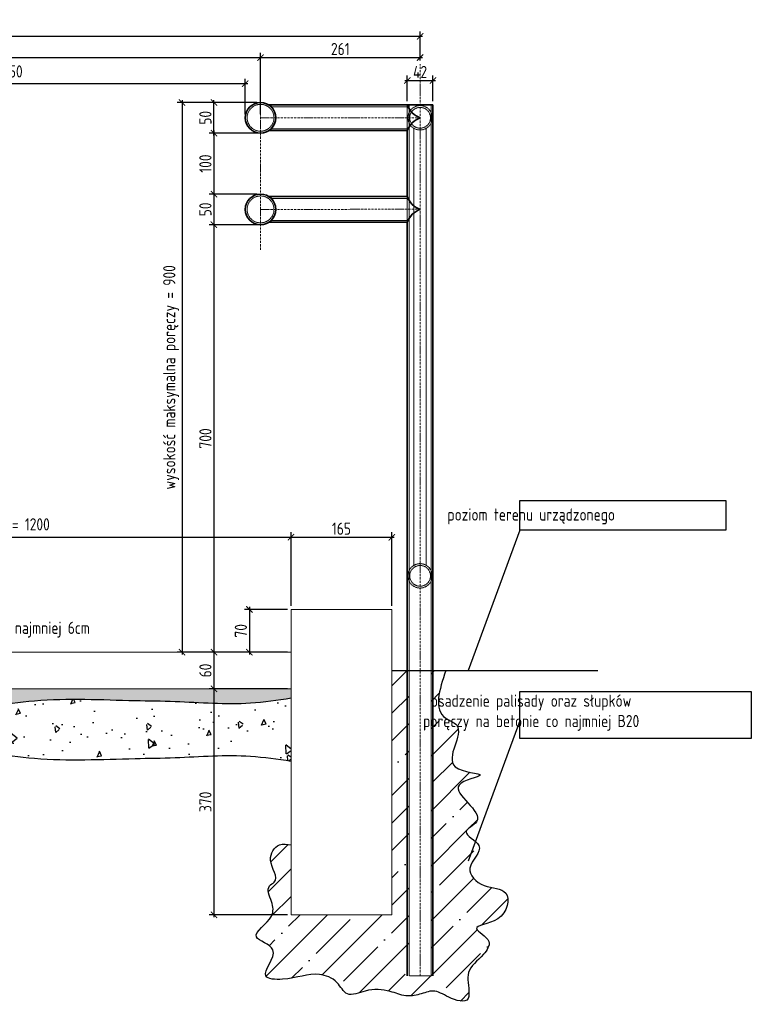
# Model space of a CAD drawing. Header units: millimetres. Extents: x -369365 to -339167, y -1124824 to -1021600.
# Tile 7 of 27: x -340366 to -339167, y -1122009 to -1120397. Entities that reach past the tile are written whole.
import ezdxf

# ---------------------------------------------------------------- set-up
doc = ezdxf.new("R2010")
doc.units = ezdxf.units.MM
doc.linetypes.add('ACAD_ISO10W100', pattern=[18, 12, -3, 0, -3])
doc.linetypes.add('HIDDEN2', pattern=[1.190625, 0.79375, -0.396875])
doc.layers.get('0').update_dxf_attribs({"lineweight": 20})
for name, color, linetype, lineweight in [('002 Os Elementu', 30, 'ACAD_ISO10W100', 9), ('003 Fundament 1', 3, 'Continuous', 25), ('005 Text', 1, 'Continuous', 25), ('007 Stal Stezenia', 6, 'Continuous', 35), ('008 Aluminium', 151, 'Continuous', 18), ('009 Kreskowanie', 3, 'Continuous', 30), ('010 Wymiary', 7, 'Continuous', 9), ('013 Przerywana', 8, 'HIDDEN2', 5)]:
    doc.layers.add(name, color=color, linetype=linetype, lineweight=lineweight)
doc.styles.add('ISOCPEUR', font='isocpeur.ttf', dxfattribs={"width": 0.8})
doc.dimstyles.new('03.  1_10', dxfattribs={"dimscale": 8, "dimtxt": 2.5, "dimasz": 1.3, "dimexe": 1, "dimexo": 0.75, "dimgap": 0.5, "dimtad": 1, "dimdec": 0, "dimtxsty": 'ISOCPEUR', "dimblk": 'ARCHTICK', "dimcen": -5, "dimdle": 0.5, "dimadec": 0, "dimazin": 0, "dimtfac": 1, "dimtdec": 0, "dimtmove": 0, "dimatfit": 2, "dimfxl": 1, "dimarcsym": 0})

# ---------------------------------------------------------------- blocks, each defined once
blk = doc.blocks.new('_ArchTick')
at = {"color": 0, "linetype": 'ByBlock', "const_width": 0.15}
blk.add_lwpolyline([(-0.5, -0.5), (0.5, 0.5)], dxfattribs=at)
blk = doc.blocks.new('*D102')
at = {"layer": '010 Wymiary', "color": 0, "lineweight": -2, "transparency": 16777216}
for p, q in [((-341071.1, -1120551.2), (-341071.1, -1120450.6)), ((-339971.1, -1120551.2), (-339971.1, -1120450.6)), ((-341075.1, -1120458.6), (-339967.1, -1120458.6))]:
    blk.add_line(p, q, dxfattribs=at)
at = {"layer": 'Defpoints', "color": 0, "transparency": 16777216}
for p in [(-339971.1, -1120458.6), (-341071.1, -1120557.2), (-339971.1, -1120557.2)]:
    blk.add_point(p, dxfattribs=at)
at = {"layer": '010 Wymiary', "color": 0, "lineweight": -2, "transparency": 16777216, "xscale": 10.4, "yscale": 10.4, "zscale": 10.4, "rotation": 180}
blk.add_blockref('_ArchTick', (-341071.1, -1120458.6), dxfattribs=at)
at = {"layer": '010 Wymiary', "color": 0, "lineweight": -2, "transparency": 16777216, "xscale": 10.4, "yscale": 10.4, "zscale": 10.4}
blk.add_blockref('_ArchTick', (-339971.1, -1120458.6), dxfattribs=at)
at = {"layer": '010 Wymiary', "color": 0, "transparency": 16777216, "insert": (-340521.1, -1120444.6), "char_height": 20, "attachment_point": 5, "style": 'ISOCPEUR'}
blk.add_mtext('1100', dxfattribs=at)
blk = doc.blocks.new('*D103')
at = {"layer": '010 Wymiary', "color": 0, "lineweight": -2, "transparency": 16777216}
for p, q in [((-341336.5, -1120423.7), (-339705.8, -1120423.7)), ((-341332.5, -1120463.2), (-341332.5, -1120415.7)), ((-339709.8, -1120463.2), (-339709.8, -1120415.7))]:
    blk.add_line(p, q, dxfattribs=at)
at = {"layer": 'Defpoints', "color": 0, "transparency": 16777216}
for p in [(-339709.8, -1120423.7), (-341332.5, -1120469.2), (-339709.8, -1120469.2)]:
    blk.add_point(p, dxfattribs=at)
at = {"layer": '010 Wymiary', "color": 0, "lineweight": -2, "transparency": 16777216, "xscale": 10.4, "yscale": 10.4, "zscale": 10.4, "rotation": 180}
blk.add_blockref('_ArchTick', (-341332.5, -1120423.7), dxfattribs=at)
at = {"layer": '010 Wymiary', "color": 0, "lineweight": -2, "transparency": 16777216, "xscale": 10.4, "yscale": 10.4, "zscale": 10.4}
blk.add_blockref('_ArchTick', (-339709.8, -1120423.7), dxfattribs=at)
at = {"layer": '010 Wymiary', "color": 0, "transparency": 16777216, "insert": (-340521.1, -1120409.7), "char_height": 20, "attachment_point": 5, "style": 'ISOCPEUR'}
blk.add_mtext('1623', dxfattribs=at)
blk = doc.blocks.new('*D106')
at = {"layer": '010 Wymiary', "color": 0, "lineweight": -2, "transparency": 16777216}
for p, q in [((-341125.1, -1121243.9), (-339917.1, -1121243.9)), ((-341121.1, -1121356.2), (-341121.1, -1121235.9)), ((-339921.1, -1121356.2), (-339921.1, -1121235.9))]:
    blk.add_line(p, q, dxfattribs=at)
at = {"layer": 'Defpoints', "color": 0, "transparency": 16777216}
for p in [(-339921.1, -1121243.9), (-341121.1, -1121362.2), (-339921.1, -1121362.2)]:
    blk.add_point(p, dxfattribs=at)
at = {"layer": '010 Wymiary', "color": 0, "lineweight": -2, "transparency": 16777216, "xscale": 10.4, "yscale": 10.4, "zscale": 10.4, "rotation": 180}
blk.add_blockref('_ArchTick', (-341121.1, -1121243.9), dxfattribs=at)
at = {"layer": '010 Wymiary', "color": 0, "lineweight": -2, "transparency": 16777216, "xscale": 10.4, "yscale": 10.4, "zscale": 10.4}
blk.add_blockref('_ArchTick', (-339921.1, -1121243.9), dxfattribs=at)
at = {"layer": '010 Wymiary', "color": 0, "transparency": 16777216, "insert": (-340521.1, -1121225.9), "char_height": 20, "attachment_point": 5, "style": 'ISOCPEUR'}
blk.add_mtext('szerokość chodnika podjazdowego = 1200', dxfattribs=at)
blk = doc.blocks.new('*D107')
at = {"layer": '010 Wymiary', "color": 0, "lineweight": -2, "transparency": 16777216}
for p, q in [((-339977.1, -1120582.2), (-340055.4, -1120582.2)), ((-340047.4, -1120578.2), (-340047.4, -1120686.2)), ((-339977.1, -1120682.2), (-340055.4, -1120682.2))]:
    blk.add_line(p, q, dxfattribs=at)
at = {"layer": 'Defpoints', "color": 0, "transparency": 16777216}
for p in [(-339971.1, -1120582.2), (-340047.4, -1120682.2), (-339971.1, -1120682.2)]:
    blk.add_point(p, dxfattribs=at)
at = {"layer": '010 Wymiary', "color": 0, "lineweight": -2, "transparency": 16777216, "xscale": 10.4, "yscale": 10.4, "zscale": 10.4}
for p, rotation in [((-340047.4, -1120582.2), 90), ((-340047.4, -1120682.2), 270)]:
    blk.add_blockref('_ArchTick', p, dxfattribs=dict(at, rotation=rotation))
at = {"layer": '010 Wymiary', "color": 0, "transparency": 16777216, "insert": (-340061.4, -1120632.2), "char_height": 20, "attachment_point": 5, "rotation": 90, "style": 'ISOCPEUR'}
blk.add_mtext('100', dxfattribs=at)
blk = doc.blocks.new('*D108')
at = {"layer": '010 Wymiary', "color": 0, "lineweight": -2, "transparency": 16777216}
for p, q in [((-339977.1, -1120532.2), (-340055.4, -1120532.2)), ((-340047.4, -1120586.2), (-340047.4, -1120528.2)), ((-339977.1, -1120582.2), (-340055.4, -1120582.2))]:
    blk.add_line(p, q, dxfattribs=at)
at = {"layer": 'Defpoints', "color": 0, "transparency": 16777216}
for p in [(-340047.4, -1120532.2), (-339971.1, -1120532.2), (-339971.1, -1120582.2)]:
    blk.add_point(p, dxfattribs=at)
at = {"layer": '010 Wymiary', "color": 0, "lineweight": -2, "transparency": 16777216, "xscale": 10.4, "yscale": 10.4, "zscale": 10.4}
for p, rotation in [((-340047.4, -1120532.2), 90), ((-340047.4, -1120582.2), 270)]:
    blk.add_blockref('_ArchTick', p, dxfattribs=dict(at, rotation=rotation))
at = {"layer": '010 Wymiary', "color": 0, "transparency": 16777216, "insert": (-340061.4, -1120557.2), "char_height": 20, "attachment_point": 5, "rotation": 90, "style": 'ISOCPEUR'}
blk.add_mtext('50', dxfattribs=at)
blk = doc.blocks.new('*D109')
at = {"layer": '010 Wymiary', "color": 0, "lineweight": -2, "transparency": 16777216}
for p, q in [((-339977.1, -1120682.2), (-340055.4, -1120682.2)), ((-340047.4, -1120678.2), (-340047.4, -1120736.2)), ((-339977.1, -1120732.2), (-340055.4, -1120732.2))]:
    blk.add_line(p, q, dxfattribs=at)
at = {"layer": 'Defpoints', "color": 0, "transparency": 16777216}
for p in [(-339971.1, -1120682.2), (-340047.4, -1120732.2), (-339971.1, -1120732.2)]:
    blk.add_point(p, dxfattribs=at)
at = {"layer": '010 Wymiary', "color": 0, "lineweight": -2, "transparency": 16777216, "xscale": 10.4, "yscale": 10.4, "zscale": 10.4}
for p, rotation in [((-340047.4, -1120682.2), 90), ((-340047.4, -1120732.2), 270)]:
    blk.add_blockref('_ArchTick', p, dxfattribs=dict(at, rotation=rotation))
at = {"layer": '010 Wymiary', "color": 0, "transparency": 16777216, "insert": (-340061.4, -1120707.2), "char_height": 20, "attachment_point": 5, "rotation": 90, "style": 'ISOCPEUR'}
blk.add_mtext('50', dxfattribs=at)
blk = doc.blocks.new('*D110')
at = {"layer": '010 Wymiary', "color": 0, "lineweight": -2, "transparency": 16777216}
for p, q in [((-340047.4, -1120728.2), (-340047.4, -1121436.2)), ((-339977.1, -1120732.2), (-340055.4, -1120732.2)), ((-339993.5, -1121432.2), (-340055.4, -1121432.2))]:
    blk.add_line(p, q, dxfattribs=at)
at = {"layer": 'Defpoints', "color": 0, "transparency": 16777216}
for p in [(-339971.1, -1120732.2), (-340047.4, -1121432.2), (-339987.5, -1121432.2)]:
    blk.add_point(p, dxfattribs=at)
at = {"layer": '010 Wymiary', "color": 0, "lineweight": -2, "transparency": 16777216, "xscale": 10.4, "yscale": 10.4, "zscale": 10.4}
for p, rotation in [((-340047.4, -1120732.2), 90), ((-340047.4, -1121432.2), 270)]:
    blk.add_blockref('_ArchTick', p, dxfattribs=dict(at, rotation=rotation))
at = {"layer": '010 Wymiary', "color": 0, "transparency": 16777216, "insert": (-340061.4, -1121082.2), "char_height": 20, "attachment_point": 5, "rotation": 90, "style": 'ISOCPEUR'}
blk.add_mtext('700', dxfattribs=at)
blk = doc.blocks.new('*D99')
at = {"layer": '010 Wymiary', "color": 0, "lineweight": -2, "transparency": 16777216}
for p, q in [((-339971.1, -1120551.2), (-339971.1, -1120450.6)), ((-339709.8, -1120463.2), (-339709.8, -1120450.6)), ((-339975.1, -1120458.6), (-339705.8, -1120458.6))]:
    blk.add_line(p, q, dxfattribs=at)
at = {"layer": 'Defpoints', "color": 0, "transparency": 16777216}
for p in [(-339709.8, -1120458.6), (-339709.8, -1120469.2), (-339971.1, -1120557.2)]:
    blk.add_point(p, dxfattribs=at)
at = {"layer": '010 Wymiary', "color": 0, "lineweight": -2, "transparency": 16777216, "xscale": 10.4, "yscale": 10.4, "zscale": 10.4, "rotation": 180}
blk.add_blockref('_ArchTick', (-339971.1, -1120458.6), dxfattribs=at)
at = {"layer": '010 Wymiary', "color": 0, "lineweight": -2, "transparency": 16777216, "xscale": 10.4, "yscale": 10.4, "zscale": 10.4}
blk.add_blockref('_ArchTick', (-339709.8, -1120458.6), dxfattribs=at)
at = {"layer": '010 Wymiary', "color": 0, "transparency": 16777216, "insert": (-339840.5, -1120444.6), "char_height": 20, "attachment_point": 5, "style": 'ISOCPEUR'}
blk.add_mtext('261', dxfattribs=at)
blk = doc.blocks.new('*D111')
at = {"layer": '010 Wymiary', "color": 0, "lineweight": -2, "transparency": 16777216}
for p, q in [((-339730.8, -1120530.2), (-339730.8, -1120488.2)), ((-339688.8, -1120530.2), (-339688.8, -1120488.2)), ((-339734.8, -1120496.2), (-339684.8, -1120496.2))]:
    blk.add_line(p, q, dxfattribs=at)
at = {"layer": 'Defpoints', "color": 0, "transparency": 16777216}
for p in [(-339688.8, -1120496.2), (-339730.8, -1120536.2), (-339688.8, -1120536.2)]:
    blk.add_point(p, dxfattribs=at)
at = {"layer": '010 Wymiary', "color": 0, "lineweight": -2, "transparency": 16777216, "xscale": 10.4, "yscale": 10.4, "zscale": 10.4, "rotation": 180}
blk.add_blockref('_ArchTick', (-339730.8, -1120496.2), dxfattribs=at)
at = {"layer": '010 Wymiary', "color": 0, "lineweight": -2, "transparency": 16777216, "xscale": 10.4, "yscale": 10.4, "zscale": 10.4}
blk.add_blockref('_ArchTick', (-339688.8, -1120496.2), dxfattribs=at)
at = {"layer": '010 Wymiary', "color": 0, "transparency": 16777216, "insert": (-339709.8, -1120482.2), "char_height": 20, "attachment_point": 5, "style": 'ISOCPEUR'}
blk.add_mtext('42', dxfattribs=at)
blk = doc.blocks.new('*D101')
at = {"layer": '010 Wymiary', "color": 0, "lineweight": -2, "transparency": 16777216}
for p, q in [((-339977.1, -1120532.2), (-340107.6, -1120532.2)), ((-340099.6, -1120528.2), (-340099.6, -1121436.2)), ((-339927.1, -1121432.2), (-340107.6, -1121432.2))]:
    blk.add_line(p, q, dxfattribs=at)
at = {"layer": 'Defpoints', "color": 0, "transparency": 16777216}
for p in [(-339971.1, -1120532.2), (-340099.6, -1121432.2), (-339921.1, -1121432.2)]:
    blk.add_point(p, dxfattribs=at)
at = {"layer": '010 Wymiary', "color": 0, "lineweight": -2, "transparency": 16777216, "xscale": 10.4, "yscale": 10.4, "zscale": 10.4}
for p, rotation in [((-340099.6, -1120532.2), 90), ((-340099.6, -1121432.2), 270)]:
    blk.add_blockref('_ArchTick', p, dxfattribs=dict(at, rotation=rotation))
at = {"layer": '010 Wymiary', "color": 0, "transparency": 16777216, "insert": (-340117.6, -1120982.2), "char_height": 20, "attachment_point": 5, "rotation": 90, "style": 'ISOCPEUR'}
blk.add_mtext('wysokość maksymalna poręczy = 900', dxfattribs=at)
blk = doc.blocks.new('*D113')
at = {"layer": '010 Wymiary', "color": 0, "lineweight": -2, "transparency": 16777216}
for p, q in [((-341050.1, -1120501.3), (-339992.1, -1120501.3)), ((-341046.1, -1120551.2), (-341046.1, -1120493.3)), ((-339996.1, -1120551.2), (-339996.1, -1120493.3))]:
    blk.add_line(p, q, dxfattribs=at)
at = {"layer": 'Defpoints', "color": 0, "transparency": 16777216}
for p in [(-339996.1, -1120501.3), (-341046.1, -1120557.2), (-339996.1, -1120557.2)]:
    blk.add_point(p, dxfattribs=at)
at = {"layer": '010 Wymiary', "color": 0, "lineweight": -2, "transparency": 16777216, "xscale": 10.4, "yscale": 10.4, "zscale": 10.4, "rotation": 180}
blk.add_blockref('_ArchTick', (-341046.1, -1120501.3), dxfattribs=at)
at = {"layer": '010 Wymiary', "color": 0, "lineweight": -2, "transparency": 16777216, "xscale": 10.4, "yscale": 10.4, "zscale": 10.4}
blk.add_blockref('_ArchTick', (-339996.1, -1120501.3), dxfattribs=at)
at = {"layer": '010 Wymiary', "color": 0, "transparency": 16777216, "insert": (-340521.1, -1120484.3), "char_height": 20, "attachment_point": 5, "style": 'ISOCPEUR'}
blk.add_mtext('odstęp między poręczami = 1050', dxfattribs=at)
blk = doc.blocks.new('*D115')
at = {"layer": '010 Wymiary', "color": 0, "lineweight": -2, "transparency": 16777216}
for p, q in [((-339925.1, -1121243.9), (-339752.1, -1121243.9)), ((-339921.1, -1121356.2), (-339921.1, -1121235.9)), ((-339756.1, -1121356.2), (-339756.1, -1121235.9))]:
    blk.add_line(p, q, dxfattribs=at)
at = {"layer": 'Defpoints', "color": 0, "transparency": 16777216}
for p in [(-339756.1, -1121243.9), (-339921.1, -1121362.2), (-339756.1, -1121362.2)]:
    blk.add_point(p, dxfattribs=at)
at = {"layer": '010 Wymiary', "color": 0, "lineweight": -2, "transparency": 16777216, "xscale": 10.4, "yscale": 10.4, "zscale": 10.4, "rotation": 180}
blk.add_blockref('_ArchTick', (-339921.1, -1121243.9), dxfattribs=at)
at = {"layer": '010 Wymiary', "color": 0, "lineweight": -2, "transparency": 16777216, "xscale": 10.4, "yscale": 10.4, "zscale": 10.4}
blk.add_blockref('_ArchTick', (-339756.1, -1121243.9), dxfattribs=at)
at = {"layer": '010 Wymiary', "color": 0, "transparency": 16777216, "insert": (-339838.6, -1121229.9), "char_height": 20, "attachment_point": 5, "style": 'ISOCPEUR'}
blk.add_mtext('165', dxfattribs=at)
blk = doc.blocks.new('*D116')
at = {"layer": '010 Wymiary', "color": 0, "lineweight": -2, "transparency": 16777216}
for p, q in [((-339993.5, -1121432.2), (-340055.4, -1121432.2)), ((-340047.4, -1121428.2), (-340047.4, -1121496.2)), ((-339927.1, -1121492.2), (-340055.4, -1121492.2))]:
    blk.add_line(p, q, dxfattribs=at)
at = {"layer": 'Defpoints', "color": 0, "transparency": 16777216}
for p in [(-339987.5, -1121432.2), (-340047.4, -1121492.2), (-339921.1, -1121492.2)]:
    blk.add_point(p, dxfattribs=at)
at = {"layer": '010 Wymiary', "color": 0, "lineweight": -2, "transparency": 16777216, "xscale": 10.4, "yscale": 10.4, "zscale": 10.4}
for p, rotation in [((-340047.4, -1121432.2), 90), ((-340047.4, -1121492.2), 270)]:
    blk.add_blockref('_ArchTick', p, dxfattribs=dict(at, rotation=rotation))
at = {"layer": '010 Wymiary', "color": 0, "transparency": 16777216, "insert": (-340061.4, -1121462.2), "char_height": 20, "attachment_point": 5, "rotation": 90, "style": 'ISOCPEUR'}
blk.add_mtext('60', dxfattribs=at)
blk = doc.blocks.new('*D117')
at = {"layer": '010 Wymiary', "color": 0, "lineweight": -2, "transparency": 16777216}
for p, q in [((-340047.4, -1121488.2), (-340047.4, -1121866.2)), ((-339927.1, -1121492.2), (-340055.4, -1121492.2)), ((-339927.1, -1121862.2), (-340055.4, -1121862.2))]:
    blk.add_line(p, q, dxfattribs=at)
at = {"layer": 'Defpoints', "color": 0, "transparency": 16777216}
for p in [(-339921.1, -1121492.2), (-340047.4, -1121862.2), (-339921.1, -1121862.2)]:
    blk.add_point(p, dxfattribs=at)
at = {"layer": '010 Wymiary', "color": 0, "lineweight": -2, "transparency": 16777216, "xscale": 10.4, "yscale": 10.4, "zscale": 10.4}
for p, rotation in [((-340047.4, -1121492.2), 90), ((-340047.4, -1121862.2), 270)]:
    blk.add_blockref('_ArchTick', p, dxfattribs=dict(at, rotation=rotation))
at = {"layer": '010 Wymiary', "color": 0, "transparency": 16777216, "insert": (-340061.4, -1121677.2), "char_height": 20, "attachment_point": 5, "rotation": 90, "style": 'ISOCPEUR'}
blk.add_mtext('370', dxfattribs=at)
blk = doc.blocks.new('*D120')
at = {"layer": '010 Wymiary', "color": 0, "lineweight": -2, "transparency": 16777216}
for p, q in [((-339989.3, -1121358.2), (-339989.3, -1121436.2)), ((-339927.1, -1121362.2), (-339997.3, -1121362.2)), ((-339927.1, -1121432.2), (-339997.3, -1121432.2))]:
    blk.add_line(p, q, dxfattribs=at)
at = {"layer": 'Defpoints', "color": 0, "transparency": 16777216}
for p in [(-339921.1, -1121362.2), (-339989.3, -1121432.2), (-339921.1, -1121432.2)]:
    blk.add_point(p, dxfattribs=at)
at = {"layer": '010 Wymiary', "color": 0, "lineweight": -2, "transparency": 16777216, "xscale": 10.4, "yscale": 10.4, "zscale": 10.4}
for p, rotation in [((-339989.3, -1121362.2), 90), ((-339989.3, -1121432.2), 270)]:
    blk.add_blockref('_ArchTick', p, dxfattribs=dict(at, rotation=rotation))
at = {"layer": '010 Wymiary', "color": 0, "transparency": 16777216, "insert": (-340003.3, -1121397.2), "char_height": 20, "attachment_point": 5, "rotation": 90, "style": 'ISOCPEUR'}
blk.add_mtext('70', dxfattribs=at)

msp = doc.modelspace()

# ---------------------------------------------------------------- hatches: boundary and pattern name
at = {"layer": '009 Kreskowanie'}
h = msp.add_hatch(dxfattribs=at)
h.set_pattern_fill('ANSI35', color=256, scale=10)
edge = h.paths.add_edge_path()
edge.add_spline(control_points=[(-339667.6, -1121462.2), (-339678.3, -1121493.9), (-339691.8, -1121534.2), (-339627.6, -1121555.8), (-339690.1, -1121628), (-339582.1, -1121631.2), (-339686.6, -1121649.1), (-339587.6, -1121702.3), (-339649.2, -1121727.4), (-339594.4, -1121749.5), (-339642.8, -1121785), (-339606.5, -1121820.6), (-339558, -1121817.2), (-339570.4, -1121877.3), (-339636.5, -1121879.7), (-339588.4, -1121903), (-339609, -1121933.4), (-339637.9, -1121952.9), (-339628.3, -1121981.9), (-339631.7, -1122008.7), (-339664.8, -1121998.2), (-339686.2, -1121982.8), (-339710.7, -1121993.5), (-339734.7, -1121996.7), (-339763.2, -1121984.6), (-339794.8, -1121982.5), (-339830.5, -1121999.5), (-339845, -1121968.1), (-339885.6, -1121953.5), (-339917.8, -1121969.8), (-339980.3, -1121966.7), (-339929.3, -1121915.8), (-339999.3, -1121899.7), (-339947.6, -1121870.5), (-339951.4, -1121840.6), (-339963.6, -1121817), (-339937.3, -1121804.6), (-339964, -1121775.2), (-339944.4, -1121744.1), (-339927.7, -1121746.7), (-339921.1, -1121747.8)], knot_values=[0, 0, 0, 0, 78.104087, 99.295819, 167.226539, 210.426344, 248.751663, 315.360534, 338.830661, 369.406533, 409.236582, 445.992324, 483.581329, 527.99539, 566.320709, 595.244256, 617.738226, 656.66538, 691.391442, 699.259417, 730.98932, 758.361982, 781.388026, 803.889384, 830.289963, 871.204084, 900.897103, 926.019797, 957.445585, 1018.905192, 1046.454251, 1090.437728, 1125.025472, 1167.004802, 1190.921182, 1216.566367, 1226.448705, 1263.230428, 1291.946252, 1310.865076, 1310.865076, 1310.865076, 1310.865076], degree=3, periodic=0)
edge.add_line((-339921.1, -1121747.8), (-339921.1, -1121862.2))
edge.add_line((-339921.1, -1121862.2), (-339756.1, -1121862.2))
edge.add_line((-339756.1, -1121862.2), (-339756.1, -1121462.2))
edge.add_line((-339756.1, -1121462.2), (-339727.8, -1121462.2))
edge.add_line((-339727.8, -1121462.2), (-339727.8, -1121962.2))
edge.add_line((-339727.8, -1121962.2), (-339691.8, -1121962.2))
edge.add_line((-339691.8, -1121962.2), (-339691.8, -1121462.2))
edge.add_line((-339691.8, -1121462.2), (-339667.6, -1121462.2))
h = msp.add_hatch(dxfattribs=at)
h.set_pattern_fill('AR-CONC', color=256, scale=0.15)
edge = h.paths.add_edge_path()
edge.add_line((-339921.1, -1121492.2), (-341121.1, -1121492.2))
edge.add_line((-341121.1, -1121492.2), (-341121.1, -1121514.4))
edge.add_spline(control_points=[(-341121.1, -1121514.4), (-341099.8, -1121514.3), (-341058.3, -1121514.2), (-340983.6, -1121496.5), (-340917.3, -1121513.5), (-340870.8, -1121517.4), (-340858.5, -1121518)], knot_values=[0, 0, 0, 0, 63.937378, 124.472655, 226.861819, 264.001115, 264.001115, 264.001115, 264.001115], degree=3, periodic=0)
edge.add_spline(control_points=[(-340858.5, -1121518), (-340824.9, -1121519.6), (-340747.7, -1121515.5), (-340624, -1121498.4), (-340486.1, -1121536.2), (-340335.6, -1121504.5), (-340209.6, -1121511.3), (-340091.8, -1121512.4), (-340006.2, -1121519.9), (-339943.3, -1121510.5), (-339921.1, -1121507.1)], knot_values=[264.001115, 264.001115, 264.001115, 264.001115, 364.836068, 495.005425, 635.337525, 783.013531, 947.796544, 1013.037991, 1136.648547, 1203.604289, 1203.604289, 1203.604289, 1203.604289], degree=3, periodic=0)
edge.add_line((-339921.1, -1121507.1), (-339921.1, -1121492.2))
h = msp.add_hatch(dxfattribs=at)
h.set_pattern_fill('AR-CONC', color=256, scale=0.5, angle=45)
edge = h.paths.add_edge_path()
edge.add_spline(control_points=[(-340858.5, -1121518), (-340870.8, -1121517.4), (-340917.3, -1121513.5), (-340983.6, -1121496.5), (-341058.3, -1121514.2), (-341099.8, -1121514.3), (-341121.1, -1121514.4)], knot_values=[0, 0, 0, 0, 37.139296, 139.52846, 200.063736, 264.001115, 264.001115, 264.001115, 264.001115], degree=3, periodic=0)
edge.add_line((-341121.1, -1121514.4), (-341121.1, -1121603.2))
edge.add_spline(control_points=[(-341121.1, -1121603.2), (-341099.8, -1121603.3), (-341058.3, -1121603.4), (-340983.6, -1121621.1), (-340915, -1121603.5), (-340866.2, -1121599.8), (-340851.6, -1121599.3)], knot_values=[0, 0, 0, 0, 63.937378, 124.472655, 226.861819, 270.892811, 270.892811, 270.892811, 270.892811], degree=3, periodic=0)
edge.add_line((-340851.6, -1121599.3), (-340858.5, -1121518))
edge = h.paths.add_edge_path()
edge.add_spline(control_points=[(-339921.1, -1121507.1), (-339943.3, -1121510.5), (-340006.2, -1121519.9), (-340091.8, -1121512.4), (-340209.6, -1121511.3), (-340335.6, -1121504.5), (-340486.1, -1121536.2), (-340624, -1121498.4), (-340747.7, -1121515.5), (-340824.9, -1121519.6), (-340858.5, -1121518)], knot_values=[264.001115, 264.001115, 264.001115, 264.001115, 330.956857, 454.567413, 519.80886, 684.591873, 832.267879, 972.599979, 1102.769336, 1203.604289, 1203.604289, 1203.604289, 1203.604289], degree=3, periodic=0)
edge.add_line((-340858.5, -1121518), (-340851.6, -1121599.3))
edge.add_spline(control_points=[(-340851.6, -1121599.3), (-340820.3, -1121598.3), (-340753.6, -1121602), (-340687, -1121610.6), (-340651.9, -1121610.8)], knot_values=[270.892811, 270.892811, 270.892811, 270.892811, 364.836068, 470.604738, 470.604738, 470.604738, 470.604738], degree=3, periodic=0)
edge.add_spline(control_points=[(-340651.9, -1121610.8), (-340643.8, -1121610.9), (-340589.1, -1121609.6), (-340486.1, -1121581.4), (-340335.6, -1121613.1), (-340209.6, -1121606.3), (-340091.8, -1121605.2), (-340006.2, -1121597.7), (-339943.3, -1121607.2), (-339921.1, -1121610.5)], knot_values=[470.604738, 470.604738, 470.604738, 470.604738, 495.005425, 635.337525, 783.013531, 947.796544, 1013.037991, 1136.648547, 1203.604289, 1203.604289, 1203.604289, 1203.604289], degree=3, periodic=0)
edge.add_line((-339921.1, -1121610.5), (-339921.1, -1121507.1))

# ---------------------------------------------------------------- linework, layer by layer
at = {"layer": '002 Os Elementu', "ltscale": 0.3}
for p, q in [((-339971.1, -1120773.2), (-339971.1, -1120469.2)), ((-339709.8, -1121962.2), (-339709.8, -1120469.2)), ((-339971.1, -1120557.2), (-339709.8, -1120557)), ((-339971.1, -1120707.2), (-339709.8, -1120707))]:
    msp.add_line(p, q, dxfattribs=at)
at = {"layer": '003 Fundament 1'}
msp.add_line((-339756.1, -1121462.2), (-339418.9, -1121462.2), dxfattribs=at)
at = {"layer": '005 Text'}
for p, q in [((-339546.7, -1121232.2), (-339631.2, -1121462.2)), ((-339546.7, -1121544.4), (-339631.2, -1121774.4))]:
    msp.add_line(p, q, dxfattribs=at)
for points in [[(-339546.7, -1121184.1), (-339209.2, -1121184.1), (-339209.2, -1121232.2), (-339546.7, -1121232.2)], [(-339546.7, -1121496.4), (-339167.4, -1121496.4), (-339167.4, -1121573.3), (-339546.7, -1121573.3)]]:
    msp.add_lwpolyline(points, close=True, dxfattribs=at)
at = {"layer": '007 Stal Stezenia'}
for p, q in [((-339957.6, -1120536.2), (-339730.8, -1120536.2)), ((-339730.8, -1120536.2), (-339688.8, -1120536.2)), ((-339688.8, -1120536.2), (-339688.8, -1121962.2)), ((-339730.8, -1120578.2), (-339957.6, -1120578.2)), ((-339730.8, -1120686.2), (-339730.8, -1120578.2)), ((-339957.6, -1120686.2), (-339730.8, -1120686.2)), ((-339730.8, -1120728.2), (-339957.6, -1120728.2)), ((-339730.8, -1121962.2), (-339730.8, -1120728.2))]:
    msp.add_line(p, q, dxfattribs=at)
for centre in [(-339971.1, -1120557.2), (-339971.1, -1120707.2)]:
    msp.add_circle(centre, 25, dxfattribs=at)
for centre, start, end in [((-339698.8, -1120525), 199.273, 251.7009), ((-339698.8, -1120589.4), 108.2991, 160.727), ((-339698.8, -1120675), 199.273, 251.7009), ((-339698.8, -1120739.4), 108.2991, 160.727)]:
    msp.add_arc(centre, 33.9, start, end, dxfattribs=at)
at = {"layer": '008 Aluminium'}
for points in [[(-339921.1, -1121862.2), (-339756.1, -1121862.2), (-339756.1, -1121362.2), (-339921.1, -1121362.2)], [(-341121.1, -1121492.2), (-339921.1, -1121492.2), (-339921.1, -1121432.2), (-341121.1, -1121432.2)]]:
    msp.add_lwpolyline(points, close=True, dxfattribs=at)
at = {"layer": '009 Kreskowanie'}
for points in [[(-339667.6, -1121462.2), (-339667.6, -1121540.3), (-339649.9, -1121551.8), (-339652.2, -1121619.7), (-339611.3, -1121633.6), (-339646, -1121649.8), (-339617.4, -1121710), (-339634.4, -1121726.2), (-339613.6, -1121748.6), (-339628.2, -1121785.6), (-339605.1, -1121814.1), (-339569.6, -1121826.5), (-339582.7, -1121868.9), (-339617.4, -1121885.1), (-339597.4, -1121906), (-339605.9, -1121926.8), (-339630.6, -1121956.9), (-339629.8, -1121991.6), (-339631.3, -1121999.3), (-339663, -1121997), (-339688.5, -1121987), (-339710.8, -1121992.4), (-339733.2, -1121994.7), (-339758.7, -1121987.7), (-339799.6, -1121987), (-339828.9, -1121991.6), (-339845.9, -1121973.1), (-339874.5, -1121960), (-339935.4, -1121967.7), (-339962.5, -1121962.3), (-339950.9, -1121919.8), (-339977.9, -1121898.2), (-339953.2, -1121864.3), (-339953.2, -1121840.4), (-339956.3, -1121814.9), (-339948.6, -1121808.7), (-339954.7, -1121772.5), (-339940.1, -1121747.8), (-339921.1, -1121747.8)], [(-341121.1, -1121514.4), (-341057.3, -1121511.6), (-340997.3, -1121503.4), (-340895.5, -1121514.8), (-340757.6, -1121514.8), (-340627.6, -1121507.4), (-340488.3, -1121524.6), (-340341.2, -1121511.8), (-340176.4, -1121511.3), (-340111.2, -1121512.8), (-339987.6, -1121515.3), (-339921.1, -1121507.1)], [(-341121.1, -1121603.2), (-341057.3, -1121606), (-340997.3, -1121614.2), (-340895.5, -1121602.8), (-340757.6, -1121602.8), (-340627.6, -1121610.2), (-340488.3, -1121593), (-340341.2, -1121605.8), (-340176.4, -1121606.3), (-340111.2, -1121604.8), (-339987.6, -1121602.4), (-339921.1, -1121610.5)]]:
    msp.add_spline(points, degree=3, dxfattribs=at)
at = {"layer": '013 Przerywana'}
for p, q in [((-339719.8, -1121289.8), (-339719.8, -1120574.5)), ((-339699.8, -1121289.8), (-339699.8, -1120574.5))]:
    msp.add_line(p, q, dxfattribs=at)
msp.add_lwpolyline([(-339691.8, -1121962.2), (-339727.8, -1121962.2), (-339727.8, -1120536.2), (-339691.8, -1120536.2)], close=True, dxfattribs=at)
for points in [[(-339953.8, -1120539.2), (-339730.8, -1120539.2), (-339730.8, -1120575.2), (-339953.8, -1120575.2)], [(-339953.8, -1120689.2), (-339730.8, -1120689.2), (-339730.8, -1120725.2), (-339953.8, -1120725.2)]]:
    msp.add_lwpolyline(points, dxfattribs=at)
for centre, radius in [((-339971.1, -1120557.2), 22), ((-339709.8, -1120557.2), 20), ((-339709.8, -1120557.2), 17), ((-339971.1, -1120707.2), 22), ((-339709.8, -1121307.2), 20), ((-339709.8, -1121307.2), 17)]:
    msp.add_circle(centre, radius, dxfattribs=at)

# ---------------------------------------------------------------- texts
at = {"layer": '005 Text', "char_height": 20, "attachment_point": 5, "style": 'ISOCPEUR'}
for s, insert in [('poziom terenu urządzonego ', (-339527.9, -1121209.8)), ('osadzenie palisady oraz słupków \\Pporęczy na betonie co najmniej B20', (-339527.9, -1121531.3))]:
    msp.add_mtext(s, dxfattribs=dict(at, insert=insert))
at = {"layer": '008 Aluminium', "insert": (-340521.1, -1121395.3), "char_height": 20, "attachment_point": 5, "style": 'ISOCPEUR'}
msp.add_mtext('Kostka chodnikowa bez fazy grubości co najmniej 6cm', dxfattribs=at)

# ---------------------------------------------------------------- dimensions: what is measured, and where the dimension line sits
at = {"layer": '010 Wymiary'}
for base, p1, p2, picture, middle in [((-339709.8, -1120423.7), (-341332.5, -1120469.2), (-339709.8, -1120469.2), '*D103', (-340521.1, -1120409.7)), ((-339971.1, -1120458.6), (-341071.1, -1120557.2), (-339971.1, -1120557.2), '*D102', (-340521.1, -1120444.6)), ((-339709.8, -1120458.6), (-339971.1, -1120557.2), (-339709.8, -1120469.2), '*D99', (-339840.5, -1120444.6)), ((-339688.8, -1120496.2), (-339730.8, -1120536.2), (-339688.8, -1120536.2), '*D111', (-339709.8, -1120482.2))]:
    dim = msp.add_linear_dim(base=base, p1=p1, p2=p2, dimstyle='03.  1_10', dxfattribs=at)
    dim.commit()
    dim.dimension.update_dxf_attribs({"geometry": picture, "text_midpoint": middle})
for base, p1, p2, text, picture, middle in [((-339996.1, -1120501.3), (-341046.1, -1120557.2), (-339996.1, -1120557.2), 'odstęp między poręczami = <>', '*D113', (-340521.1, -1120484.3)), ((-339921.1, -1121243.9), (-341121.1, -1121362.2), (-339921.1, -1121362.2), 'szerokość chodnika podjazdowego = <>', '*D106', (-340521.1, -1121225.9))]:
    dim = msp.add_linear_dim(base=base, p1=p1, p2=p2, text=text, dimstyle='03.  1_10', dxfattribs=at)
    dim.commit()
    dim.dimension.update_dxf_attribs({"geometry": picture, "text_midpoint": middle})
dim = msp.add_linear_dim(base=(-340099.6, -1121432.2), p1=(-339971.1, -1120532.2), p2=(-339921.1, -1121432.2), angle=90, text='wysokość maksymalna poręczy = <>', dimstyle='03.  1_10', dxfattribs=at)
dim.commit()
dim.dimension.update_dxf_attribs({"geometry": '*D101', "text_midpoint": (-340117.6, -1120982.2)})
for base, p1, p2, picture, middle in [((-340047.4, -1120532.2), (-339971.1, -1120582.2), (-339971.1, -1120532.2), '*D108', (-340061.4, -1120557.2)), ((-340047.4, -1120732.2), (-339971.1, -1120682.2), (-339971.1, -1120732.2), '*D109', (-340061.4, -1120707.2)), ((-340047.4, -1121432.2), (-339971.1, -1120732.2), (-339987.5, -1121432.2), '*D110', (-340061.4, -1121082.2)), ((-340047.4, -1121492.2), (-339987.5, -1121432.2), (-339921.1, -1121492.2), '*D116', (-340061.4, -1121462.2)), ((-340047.4, -1121862.2), (-339921.1, -1121492.2), (-339921.1, -1121862.2), '*D117', (-340061.4, -1121677.2))]:
    dim = msp.add_linear_dim(base=base, p1=p1, p2=p2, angle=90, dimstyle='03.  1_10', override={"dimtmove": 1}, dxfattribs=at)
    dim.commit()
    dim.dimension.update_dxf_attribs({"geometry": picture, "text_midpoint": middle})
for base, p1, p2, picture, middle in [((-340047.4, -1120682.2), (-339971.1, -1120582.2), (-339971.1, -1120682.2), '*D107', (-340061.4, -1120632.2)), ((-339989.3, -1121432.2), (-339921.1, -1121362.2), (-339921.1, -1121432.2), '*D120', (-340003.3, -1121397.2))]:
    dim = msp.add_linear_dim(base=base, p1=p1, p2=p2, angle=90, dimstyle='03.  1_10', dxfattribs=at)
    dim.commit()
    dim.dimension.update_dxf_attribs({"geometry": picture, "text_midpoint": middle})
dim = msp.add_linear_dim(base=(-339756.1, -1121243.9), p1=(-339921.1, -1121362.2), p2=(-339756.1, -1121362.2), dimstyle='03.  1_10', override={"dimtmove": 1}, dxfattribs=at)
dim.commit()
dim.dimension.update_dxf_attribs({"geometry": '*D115', "text_midpoint": (-339838.6, -1121229.9)})

doc.saveas('drawing.dxf')
